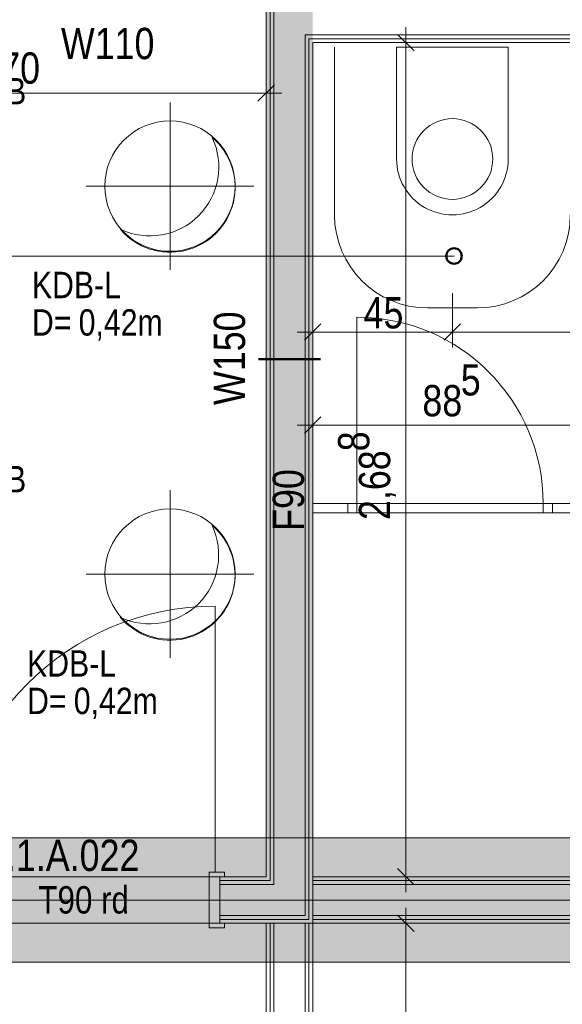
# Model space of a CAD drawing. Extents: x -620 to 3480, y 62 to 1107.
# Tile 54 of 244: x -448 to -413, y 594 to 658. Entities that reach past the tile are written whole.
import ezdxf
from ezdxf.lldxf.tags import DXFTag

# ---------------------------------------------------------------- set-up
doc = ezdxf.new("R2010")
doc.units = 0
doc.layers.get('0').update_dxf_attribs({"lineweight": 35})
for name, color, linetype, lineweight, true_color in [('00 -Bauelemente -Dämmung innen', 7, 'Continuous', 9, 0xff7fe6), ('00 -Bauelemente -Gipskarton', 7, 'Continuous', 9, 0xff7fe6), ('30 -34 Innenwände- 11 Durchbruch', 4, 'Continuous', 9, 0x00ffff), ('30 -34 Innenwände- 2 nichttragend', 7, 'Continuous', 18, 0xff7fe6), ('30 -34 Innenwände- 4 Türen_Fenster', 9, 'Continuous', 15, 0x808080), ('30 -35 Decken- 1 Konstruktion-Träger- Stahlbeton', 7, 'grob-A06G9GKW8I', 13, 0x33aa00), ('30 -35 Decken- 11 Bodendurchbruch', 7, 'Continuous', 15, 0x599559), ('40 -41 Abwasser_Wasser_Gas- 1 Abwasser + sanitäre Anlagen', 7, 'Continuous', 9, 0xff6633), ('60 -61 Ausstattung -1 Möbel -verdeckt', 9, 'grob-A06G9GKW8I', 13, 0x808080), ('70 -75 Raumstempel-2 Verweislinie', 1, 'Continuous', 9, 0xff0000), ('70 -76 Bemaßung- 2 Allgemein', 9, 'Continuous', 5, 0x808080), ('iwb_Schraffur_ F90_feuerbestaendig', 1, 'Continuous', 13, 0xff0000)]:
    doc.layers.add(name, color=color, linetype=linetype, lineweight=lineweight, true_color=true_color)
for name, color, linetype, lineweight in [('70 -71 Achsen- 1 Gebäudeachsen', 7, 'STRICHPUNKT2-A06G9GKV8I', 18), ('70 -75 Raumstempel- 3 Wandstempel', 7, 'Continuous', 50), ('Keine', 7, 'Continuous', 9)]:
    doc.layers.add(name, color=color, linetype=linetype, lineweight=lineweight)
doc.layers.add('iwb_Schraffur_Unterzug', color=7, linetype='Continuous', lineweight=5, true_color=0xffffcc, plot=False)
doc.styles.get("Standard").update_dxf_attribs({"font": 'ARIALN.TTF'})
tags = doc.linetypes.add('grob-A06G9GKW8I', pattern=[14, 3, -8, 3]).pattern_tags.tags
tags[8:9] = [DXFTag(74, 4), DXFTag(75, 0), DXFTag(340, '0'), DXFTag(46, 0.0), DXFTag(50, 0.0), DXFTag(44, 0.0), DXFTag(45, 0.0)]
tags[6:7] = [DXFTag(74, 4), DXFTag(75, 0), DXFTag(340, '0'), DXFTag(46, 0.0), DXFTag(50, 0.0), DXFTag(44, 0.0), DXFTag(45, 0.0)]
tags[4:5] = [DXFTag(74, 4), DXFTag(75, 0), DXFTag(340, '0'), DXFTag(46, 0.0), DXFTag(50, 0.0), DXFTag(44, 0.0), DXFTag(45, 0.0)]
tags = doc.linetypes.add('STRICHPUNKT2-A06G9GKV8I', pattern=[12.7, 6.35, -3.175, 0, -3.175]).pattern_tags.tags
tags[10:11] = [DXFTag(74, 4), DXFTag(75, 0), DXFTag(340, '0'), DXFTag(46, 0.0), DXFTag(50, 0.0), DXFTag(44, 0.0), DXFTag(45, 0.0)]
tags[8:9] = [DXFTag(74, 4), DXFTag(75, 0), DXFTag(340, '0'), DXFTag(46, 0.0), DXFTag(50, 0.0), DXFTag(44, 0.0), DXFTag(45, 0.0)]
tags[6:7] = [DXFTag(74, 4), DXFTag(75, 0), DXFTag(340, '0'), DXFTag(46, 0.0), DXFTag(50, 0.0), DXFTag(44, 0.0), DXFTag(45, 0.0)]
tags[4:5] = [DXFTag(74, 4), DXFTag(75, 0), DXFTag(340, '0'), DXFTag(46, 0.0), DXFTag(50, 0.0), DXFTag(44, 0.0), DXFTag(45, 0.0)]

# ---------------------------------------------------------------- blocks, each defined once
blk = doc.blocks.new('Referenz-A06G9GKX8I')
at = {"layer": '00 -Bauelemente -Dämmung innen', "color": 0, "linetype": 'Continuous', "ltscale": 0.13}
for p, q in [((-432.013, 658.957), (-432.013, 601.957)), ((-430.013, 656.707), (-375.013, 656.707)), ((-430.013, 656.707), (-430.013, 599.957)), ((-435.513, 601.957), (-432.013, 601.957)), ((-429.513, 601.957), (-333.513, 601.957)), ((-435.513, 599.957), (-430.013, 599.957)), ((-429.513, 599.957), (-333.513, 599.957)), ((-432.013, 599.457), (-432.013, 567.657)), ((-430.013, 599.457), (-430.013, 563.157))]:
    blk.add_line(p, q, dxfattribs=at)
at = {"layer": '00 -Bauelemente -Gipskarton', "color": 0, "linetype": 'Continuous', "ltscale": 0.13}
for p, q in [((-432.513, 658.957), (-432.513, 602.457)), ((-432.263, 658.957), (-432.263, 602.207)), ((-432.013, 658.957), (-432.013, 601.957)), ((-430.013, 656.707), (-375.013, 656.707)), ((-430.013, 656.707), (-430.013, 599.957)), ((-429.763, 656.457), (-429.763, 599.707)), ((-429.763, 656.457), (-375.263, 656.457)), ((-429.513, 656.207), (-375.513, 656.207)), ((-429.513, 656.207), (-429.513, 599.457)), ((-435.513, 602.457), (-432.513, 602.457)), ((-435.513, 602.207), (-432.263, 602.207)), ((-429.513, 602.457), (-333.513, 602.457)), ((-429.513, 602.207), (-333.513, 602.207)), ((-435.513, 601.957), (-432.013, 601.957)), ((-429.513, 601.957), (-333.513, 601.957)), ((-435.513, 599.957), (-430.013, 599.957)), ((-435.513, 599.707), (-429.763, 599.707)), ((-429.513, 599.957), (-333.513, 599.957)), ((-429.513, 599.707), (-333.513, 599.707)), ((-435.513, 599.457), (-429.513, 599.457)), ((-432.513, 599.457), (-432.513, 568.157)), ((-432.263, 599.457), (-432.263, 567.907)), ((-432.013, 599.457), (-432.013, 567.657)), ((-430.013, 599.457), (-430.013, 563.157)), ((-429.763, 599.457), (-429.763, 563.157)), ((-429.513, 599.457), (-333.513, 599.457)), ((-429.513, 599.457), (-429.513, 563.157))]:
    blk.add_line(p, q, dxfattribs=at)
at = {"layer": '30 -34 Innenwände- 2 nichttragend', "color": 0, "linetype": 'Continuous', "ltscale": 0.18}
for p, q in [((-432.513, 658.957), (-432.513, 602.457)), ((-429.513, 656.207), (-429.513, 599.457)), ((-429.513, 656.207), (-375.513, 656.207)), ((-429.513, 626.507), (-427.263, 626.507)), ((-427.263, 625.907), (-427.263, 626.507)), ((-427.263, 625.907), (-427.263, 626.507)), ((-414.063, 625.907), (-414.063, 626.507)), ((-414.063, 625.907), (-414.063, 626.507)), ((-414.063, 626.507), (-411.813, 626.507)), ((-429.513, 625.907), (-427.263, 625.907)), ((-414.063, 625.907), (-409.113, 625.907)), ((-435.513, 602.457), (-435.193, 602.457)), ((-435.513, 602.457), (-432.513, 602.457)), ((-429.513, 602.457), (-375.513, 602.457)), ((-435.513, 599.457), (-429.513, 599.457)), ((-435.513, 599.457), (-435.193, 599.457)), ((-432.513, 599.457), (-432.513, 568.157)), ((-429.513, 599.457), (-333.513, 599.457)), ((-429.513, 599.457), (-429.513, 563.157))]:
    blk.add_line(p, q, dxfattribs=at)
at = {"layer": '30 -34 Innenwände- 4 Türen_Fenster', "color": 0, "linetype": 'grob-A06G9GKW8I', "ltscale": 0.15}
for p, q in [((-426.663, 626.507), (-426.663, 638.507)), ((-435.793, 602.757), (-435.793, 619.897)), ((-453.213, 602.457), (-435.513, 602.457)), ((-453.213, 599.457), (-435.513, 599.457))]:
    blk.add_line(p, q, dxfattribs=at)
at = {"layer": '30 -34 Innenwände- 4 Türen_Fenster', "color": 0}
for p, q in [((-427.263, 626.507), (-426.663, 626.507)), ((-427.263, 625.907), (-427.263, 626.507)), ((-426.663, 626.507), (-426.663, 625.907)), ((-414.663, 626.507), (-414.063, 626.507)), ((-414.663, 625.907), (-414.663, 626.507)), ((-414.063, 626.507), (-414.063, 625.907)), ((-426.663, 625.907), (-427.263, 625.907)), ((-414.063, 625.907), (-414.663, 625.907)), ((-436.193, 599.157), (-436.193, 602.757)), ((-436.193, 602.757), (-435.793, 602.757)), ((-435.793, 602.757), (-435.193, 602.757)), ((-435.193, 602.757), (-435.193, 602.457)), ((-435.193, 602.457), (-435.513, 602.457)), ((-435.513, 602.457), (-435.513, 599.457)), ((-435.193, 599.157), (-436.193, 599.157)), ((-435.513, 599.457), (-435.193, 599.457)), ((-435.193, 599.457), (-435.193, 599.157))]:
    blk.add_line(p, q, dxfattribs=at)
at = {"layer": '30 -34 Innenwände- 4 Türen_Fenster', "color": 0, "linetype": 'Continuous', "ltscale": 0.15}
for p, q in [((-426.663, 625.907), (-426.663, 626.507)), ((-426.663, 626.507), (-414.663, 626.507)), ((-426.663, 626.507), (-414.663, 626.507)), ((-414.663, 626.507), (-414.663, 625.907)), ((-414.663, 625.907), (-426.663, 625.907)), ((-426.663, 625.907), (-414.663, 625.907))]:
    blk.add_line(p, q, dxfattribs=at)
at = {"layer": '30 -34 Innenwände- 4 Türen_Fenster', "color": 0, "linetype": 'grob-A06G9GKW8I', "ltscale": 0.15}
for centre, major_axis in [((-426.663, 626.507), (12, 0)), ((-435.793, 602.757), (0, 17.14))]:
    blk.add_ellipse(centre, major_axis=major_axis, ratio=1, start_param=0, end_param=1.570796, dxfattribs=at)
at = {"layer": '30 -35 Decken- 1 Konstruktion-Träger- Stahlbeton', "color": 0}
for p, q in [((-490.513, 604.957), (-3.513, 604.957)), ((-490.513, 596.957), (-3.513, 596.957))]:
    blk.add_line(p, q, dxfattribs=at)
at = {"layer": '30 -35 Decken- 11 Bodendurchbruch', "color": 0, "linetype": 'grob-A06G9GKW8I', "lineweight": 9, "ltscale": 0.13}
for p, q in [((-438.713, 652.357), (-438.713, 641.557)), ((-444.113, 646.957), (-433.313, 646.957)), ((-438.713, 627.357), (-438.713, 616.557)), ((-444.113, 621.957), (-433.313, 621.957))]:
    blk.add_line(p, q, dxfattribs=at)
at = {"layer": '30 -35 Decken- 11 Bodendurchbruch', "color": 0, "linetype": 'Continuous', "ltscale": 0.15}
for p, q in [((-440.32, 650.837), (-439.932, 650.976)), ((-439.932, 650.976), (-439.533, 651.076)), ((-439.533, 651.076), (-439.125, 651.137)), ((-439.125, 651.137), (-438.713, 651.157)), ((-438.713, 651.157), (-438.302, 651.137)), ((-438.302, 651.137), (-437.894, 651.076)), ((-437.894, 651.076), (-437.494, 650.976)), ((-437.494, 650.976), (-437.106, 650.837)), ((-441.378, 650.204), (-441.047, 650.449)), ((-441.047, 650.449), (-440.693, 650.661)), ((-440.693, 650.661), (-440.32, 650.837)), ((-437.106, 650.837), (-436.733, 650.661)), ((-436.733, 650.661), (-436.38, 650.449)), ((-436.38, 650.449), (-436.049, 650.204)), ((-441.96, 649.622), (-441.683, 649.927)), ((-441.683, 649.927), (-441.378, 650.204)), ((-436.049, 650.204), (-435.743, 649.927)), ((-435.743, 649.927), (-435.467, 649.622)), ((-442.417, 648.937), (-442.205, 649.29)), ((-442.205, 649.29), (-441.96, 649.622)), ((-435.467, 649.622), (-435.221, 649.29)), ((-435.221, 649.29), (-435.009, 648.937)), ((-442.732, 648.176), (-442.594, 648.564)), ((-442.594, 648.564), (-442.417, 648.937)), ((-435.009, 648.937), (-434.833, 648.564)), ((-434.833, 648.564), (-434.694, 648.176)), ((-442.833, 647.776), (-442.732, 648.176)), ((-434.694, 648.176), (-434.594, 647.776)), ((-442.913, 646.957), (-442.893, 647.369)), ((-442.893, 647.369), (-442.833, 647.776)), ((-434.594, 647.776), (-434.533, 647.369)), ((-434.533, 647.369), (-434.513, 646.957)), ((-442.893, 646.545), (-442.913, 646.957)), ((-442.833, 646.138), (-442.893, 646.545)), ((-434.533, 646.545), (-434.594, 646.138)), ((-434.513, 646.957), (-434.533, 646.545)), ((-442.732, 645.738), (-442.833, 646.138)), ((-434.594, 646.138), (-434.694, 645.738)), ((-442.594, 645.35), (-442.732, 645.738)), ((-442.417, 644.977), (-442.594, 645.35)), ((-434.833, 645.35), (-435.009, 644.977)), ((-434.694, 645.738), (-434.833, 645.35)), ((-442.205, 644.624), (-442.417, 644.977)), ((-441.96, 644.293), (-442.205, 644.624)), ((-435.221, 644.624), (-435.467, 644.293)), ((-435.009, 644.977), (-435.221, 644.624)), ((-441.683, 643.987), (-441.96, 644.293)), ((-441.378, 643.71), (-441.683, 643.987)), ((-435.743, 643.987), (-436.049, 643.71)), ((-435.467, 644.293), (-435.743, 643.987)), ((-441.047, 643.465), (-441.378, 643.71)), ((-440.693, 643.253), (-441.047, 643.465)), ((-436.38, 643.465), (-436.733, 643.253)), ((-436.049, 643.71), (-436.38, 643.465)), ((-440.32, 643.077), (-440.693, 643.253)), ((-439.932, 642.938), (-440.32, 643.077)), ((-439.533, 642.838), (-439.932, 642.938)), ((-439.125, 642.777), (-439.533, 642.838)), ((-438.713, 642.757), (-439.125, 642.777)), ((-438.302, 642.777), (-438.713, 642.757)), ((-437.894, 642.838), (-438.302, 642.777)), ((-437.494, 642.938), (-437.894, 642.838)), ((-437.106, 643.077), (-437.494, 642.938)), ((-436.733, 643.253), (-437.106, 643.077)), ((-441.047, 625.449), (-440.693, 625.661)), ((-440.693, 625.661), (-440.32, 625.837)), ((-440.32, 625.837), (-439.932, 625.976)), ((-439.932, 625.976), (-439.533, 626.076)), ((-439.533, 626.076), (-439.125, 626.137)), ((-439.125, 626.137), (-438.713, 626.157)), ((-438.713, 626.157), (-438.302, 626.137)), ((-438.302, 626.137), (-437.894, 626.076)), ((-437.894, 626.076), (-437.494, 625.976)), ((-437.494, 625.976), (-437.106, 625.837)), ((-437.106, 625.837), (-436.733, 625.661)), ((-436.733, 625.661), (-436.38, 625.449)), ((-441.683, 624.927), (-441.378, 625.204)), ((-441.378, 625.204), (-441.047, 625.449)), ((-436.38, 625.449), (-436.049, 625.204)), ((-436.049, 625.204), (-435.743, 624.927)), ((-442.205, 624.29), (-441.96, 624.622)), ((-441.96, 624.622), (-441.683, 624.927)), ((-435.743, 624.927), (-435.467, 624.622)), ((-435.467, 624.622), (-435.221, 624.29)), ((-442.594, 623.564), (-442.417, 623.937)), ((-442.417, 623.937), (-442.205, 624.29)), ((-435.221, 624.29), (-435.009, 623.937)), ((-435.009, 623.937), (-434.833, 623.564)), ((-442.833, 622.776), (-442.732, 623.176)), ((-442.732, 623.176), (-442.594, 623.564)), ((-434.833, 623.564), (-434.694, 623.176)), ((-434.694, 623.176), (-434.594, 622.776)), ((-442.893, 622.369), (-442.833, 622.776)), ((-434.594, 622.776), (-434.533, 622.369)), ((-442.913, 621.957), (-442.893, 622.369)), ((-442.893, 621.545), (-442.913, 621.957)), ((-434.533, 622.369), (-434.513, 621.957)), ((-434.513, 621.957), (-434.533, 621.545)), ((-442.833, 621.138), (-442.893, 621.545)), ((-442.732, 620.738), (-442.833, 621.138)), ((-434.594, 621.138), (-434.694, 620.738)), ((-434.533, 621.545), (-434.594, 621.138)), ((-442.594, 620.35), (-442.732, 620.738)), ((-434.694, 620.738), (-434.833, 620.35)), ((-442.417, 619.977), (-442.594, 620.35)), ((-442.205, 619.624), (-442.417, 619.977)), ((-435.009, 619.977), (-435.221, 619.624)), ((-434.833, 620.35), (-435.009, 619.977)), ((-441.96, 619.293), (-442.205, 619.624)), ((-441.683, 618.987), (-441.96, 619.293)), ((-435.467, 619.293), (-435.743, 618.987)), ((-435.221, 619.624), (-435.467, 619.293)), ((-441.378, 618.71), (-441.683, 618.987)), ((-441.047, 618.465), (-441.378, 618.71)), ((-436.049, 618.71), (-436.38, 618.465)), ((-435.743, 618.987), (-436.049, 618.71)), ((-440.693, 618.253), (-441.047, 618.465)), ((-440.32, 618.077), (-440.693, 618.253)), ((-439.932, 617.938), (-440.32, 618.077)), ((-437.106, 618.077), (-437.494, 617.938)), ((-436.733, 618.253), (-437.106, 618.077)), ((-436.38, 618.465), (-436.733, 618.253)), ((-439.533, 617.838), (-439.932, 617.938)), ((-439.125, 617.777), (-439.533, 617.838)), ((-438.713, 617.757), (-439.125, 617.777)), ((-438.302, 617.777), (-438.713, 617.757)), ((-437.894, 617.838), (-438.302, 617.777)), ((-437.494, 617.938), (-437.894, 617.838))]:
    blk.add_line(p, q, dxfattribs=at)
for centre, major_axis, end_param in [((-440.012, 648.194), (-1.9, -4.017), 2.454385), ((-438.712, 646.894), (-3.2, -2.717), 3.304528), ((-440.021, 623.194), (-1.9, -4.017), 2.454385), ((-438.721, 621.894), (-3.2, -2.717), 3.304528)]:
    blk.add_ellipse(centre, major_axis=major_axis, ratio=1, start_param=0, end_param=end_param, dxfattribs=at)
at = {"layer": '40 -41 Abwasser_Wasser_Gas- 1 Abwasser + sanitäre Anlagen', "color": 0, "linetype": 'Continuous', "ltscale": 0.13}
for p, q in [((-424.113, 655.907), (-416.913, 655.907)), ((-424.113, 648.707), (-424.113, 655.907)), ((-416.913, 655.907), (-416.913, 648.707)), ((-421.958, 650.869), (-421.739, 651)), ((-421.739, 651), (-421.508, 651.109)), ((-421.508, 651.109), (-421.268, 651.195)), ((-421.268, 651.195), (-421.02, 651.257)), ((-421.02, 651.257), (-420.768, 651.295)), ((-420.768, 651.295), (-420.513, 651.307)), ((-420.513, 651.307), (-420.258, 651.295)), ((-420.258, 651.295), (-420.006, 651.257)), ((-420.006, 651.257), (-419.758, 651.195)), ((-419.758, 651.195), (-419.518, 651.109)), ((-419.518, 651.109), (-419.288, 651)), ((-419.288, 651), (-419.069, 650.869)), ((-422.675, 650.152), (-422.523, 650.357)), ((-422.523, 650.357), (-422.352, 650.546)), ((-422.352, 650.546), (-422.163, 650.717)), ((-422.163, 650.717), (-421.958, 650.869)), ((-419.069, 650.869), (-418.864, 650.717)), ((-418.864, 650.717), (-418.675, 650.546)), ((-418.675, 650.546), (-418.503, 650.357)), ((-418.503, 650.357), (-418.351, 650.152)), ((-423.001, 649.462), (-422.915, 649.702)), ((-422.915, 649.702), (-422.806, 649.933)), ((-422.806, 649.933), (-422.675, 650.152)), ((-418.351, 650.152), (-418.22, 649.933)), ((-418.22, 649.933), (-418.111, 649.702)), ((-418.111, 649.702), (-418.025, 649.462)), ((-423.101, 648.962), (-423.063, 649.214)), ((-423.063, 649.214), (-423.001, 649.462)), ((-418.025, 649.462), (-417.963, 649.214)), ((-417.963, 649.214), (-417.926, 648.962)), ((-423.113, 648.707), (-423.101, 648.962)), ((-423.101, 648.452), (-423.113, 648.707)), ((-423.063, 648.2), (-423.101, 648.452)), ((-417.926, 648.452), (-417.963, 648.2)), ((-417.926, 648.962), (-417.913, 648.707)), ((-417.913, 648.707), (-417.926, 648.452)), ((-423.001, 647.952), (-423.063, 648.2)), ((-422.915, 647.712), (-423.001, 647.952)), ((-418.025, 647.952), (-418.111, 647.712)), ((-417.963, 648.2), (-418.025, 647.952)), ((-422.806, 647.481), (-422.915, 647.712)), ((-422.675, 647.263), (-422.806, 647.481)), ((-422.523, 647.058), (-422.675, 647.263)), ((-418.351, 647.263), (-418.503, 647.058)), ((-418.22, 647.481), (-418.351, 647.263)), ((-418.111, 647.712), (-418.22, 647.481)), ((-422.352, 646.869), (-422.523, 647.058)), ((-422.163, 646.697), (-422.352, 646.869)), ((-421.958, 646.545), (-422.163, 646.697)), ((-421.739, 646.414), (-421.958, 646.545)), ((-419.069, 646.545), (-419.288, 646.414)), ((-418.864, 646.697), (-419.069, 646.545)), ((-418.675, 646.869), (-418.864, 646.697)), ((-418.503, 647.058), (-418.675, 646.869)), ((-421.508, 646.305), (-421.739, 646.414)), ((-421.268, 646.219), (-421.508, 646.305)), ((-421.02, 646.157), (-421.268, 646.219)), ((-420.768, 646.12), (-421.02, 646.157)), ((-420.513, 646.107), (-420.768, 646.12)), ((-420.258, 646.12), (-420.513, 646.107)), ((-420.006, 646.157), (-420.258, 646.12)), ((-419.758, 646.219), (-420.006, 646.157)), ((-419.518, 646.305), (-419.758, 646.219)), ((-419.288, 646.414), (-419.518, 646.305))]:
    blk.add_line(p, q, dxfattribs=at)
blk.add_ellipse((-420.513, 648.707), major_axis=(-3.6, 0), ratio=1, start_param=0, end_param=3.141593, dxfattribs=at)
at = {"layer": '60 -61 Ausstattung -1 Möbel -verdeckt', "color": 0, "linetype": 'grob-A06G9GKW8I', "ltscale": 0.13}
for p, q in [((-428.113, 655.907), (-428.113, 645.107)), ((-422.113, 639.107), (-418.913, 639.107))]:
    blk.add_line(p, q, dxfattribs=at)
for centre, major_axis in [((-422.113, 645.107), (-6, 0)), ((-418.913, 645.107), (0, -6))]:
    blk.add_ellipse(centre, major_axis=major_axis, ratio=1, start_param=0, end_param=1.570796, dxfattribs=at)
at = {"layer": '70 -71 Achsen- 1 Gebäudeachsen', "color": 0, "linetype": 'STRICHPUNKT2-A06G9GKV8I', "ltscale": 0.18}
blk.add_line((-562.014, 600.957), (85.427, 600.957), dxfattribs=at)
at = {"layer": '70 -75 Raumstempel- 3 Wandstempel', "color": 0, "linetype": 'Continuous', "ltscale": 0.5}
blk.add_line((-433.013, 635.798), (-429.013, 635.798), dxfattribs=at)
at = {"layer": '70 -75 Raumstempel-2 Verweislinie', "color": 0, "linetype": 'Continuous', "ltscale": 0.13}
blk.add_line((-514.513, 642.452), (-420.408, 642.452), dxfattribs=at)
at = {"layer": '70 -75 Raumstempel-2 Verweislinie', "color": 0}
blk.add_line((-514.513, 642.452), (-420.408, 642.452), dxfattribs=at)
at = {"layer": '70 -75 Raumstempel-2 Verweislinie', "color": 0, "linetype": 'ByBlock', "lineweight": 50, "ltscale": 0.5}
blk.add_circle((-420.408, 642.452), 0.5, dxfattribs=at)
at = {"layer": '70 -76 Bemaßung- 2 Allgemein', "color": 0, "linetype": 'Continuous', "lineweight": 20, "ltscale": 0.2}
for p, q in [((-424.044, 656.738), (-422.983, 655.677)), ((-431.983, 653.488), (-433.044, 652.427)), ((-430.044, 637.027), (-428.983, 638.088)), ((-419.983, 638.088), (-421.044, 637.027)), ((-421.044, 637.027), (-419.983, 638.088)), ((-430.044, 631.027), (-428.983, 632.088)), ((-422.983, 601.927), (-424.044, 602.988)), ((-424.044, 599.988), (-422.983, 598.927))]:
    blk.add_line(p, q, dxfattribs=at)
at = {"layer": '70 -76 Bemaßung- 2 Allgemein', "color": 0, "linetype": 'Continuous', "ltscale": 0.13}
for p, q in [((-423.513, 657.207), (-423.513, 655.147)), ((-421.013, 656.207), (-424.513, 656.207)), ((-432.513, 655.457), (-432.513, 651.957)), ((-423.513, 603.518), (-423.513, 655.147)), ((-465.453, 652.957), (-433.574, 652.957)), ((-431.513, 652.957), (-433.574, 652.957)), ((-429.513, 640.057), (-429.513, 636.557)), ((-420.513, 640.057), (-420.513, 636.557)), ((-420.513, 640.057), (-420.513, 636.557)), ((-430.513, 637.557), (-428.453, 637.557)), ((-421.574, 637.557), (-428.453, 637.557)), ((-419.513, 637.557), (-421.574, 637.557)), ((-421.513, 637.557), (-419.453, 637.557)), ((-403.574, 637.557), (-419.453, 637.557)), ((-429.513, 634.057), (-429.513, 630.557)), ((-430.513, 631.557), (-428.453, 631.557)), ((-412.874, 631.557), (-428.453, 631.557)), ((-412.874, 631.557), (-413.934, 631.557)), ((-423.513, 601.457), (-423.513, 603.518)), ((-421.013, 602.457), (-424.513, 602.457)), ((-423.513, 600.457), (-423.513, 598.397)), ((-426.013, 599.457), (-422.513, 599.457)), ((-423.513, 564.218), (-423.513, 598.397))]:
    blk.add_line(p, q, dxfattribs=at)
at = {"layer": '30 -34 Innenwände- 11 Durchbruch', "color": 0, "linetype": 'Continuous', "ltscale": 0.13, "char_height": 1.7, "attachment_point": 1}
for insert in [(-455.126, 653.925), (-455.126, 628.925)]:
    blk.add_mtext('{\\fArial Narrow;ü.OKRB}', dxfattribs=dict(at, insert=insert))
at = {"layer": '30 -35 Decken- 11 Bodendurchbruch', "color": 0, "linetype": 'Continuous', "ltscale": 0.15, "char_height": 1.7, "attachment_point": 1}
for s, insert in [('{\\fArial Narrow;KDB-L}', (-447.612, 641.438)), ('{\\fArial Narrow;D=}', (-447.612, 639.026)), ('{\\fArial Narrow;0,42m}', (-444.6, 639.026)), ('{\\fArial Narrow;KDB-L}', (-447.925, 617.051)), ('{\\fArial Narrow;D=}', (-447.925, 614.639)), ('{\\fArial Narrow;0,42m}', (-444.912, 614.639))]:
    blk.add_mtext(s, dxfattribs=dict(at, insert=insert))
at = {"layer": '70 -75 Raumstempel- 3 Wandstempel', "color": 0, "linetype": 'Continuous', "ltscale": 0.5, "insert": (-445.743, 657.156), "char_height": 2.01377, "attachment_point": 1}
blk.add_mtext('{\\fArial Narrow;W110}', dxfattribs=at)
at = {"layer": '70 -75 Raumstempel- 3 Wandstempel', "color": 0, "linetype": 'Continuous', "ltscale": 0.5, "char_height": 2.01377, "attachment_point": 1, "rotation": 90}
for s, insert in [('{\\fArial Narrow;W150}', (-435.892, 632.856)), ('{\\fArial Narrow;F90}', (-432.092, 624.747))]:
    blk.add_mtext(s, dxfattribs=dict(at, insert=insert))
at = {"layer": '70 -76 Bemaßung- 2 Allgemein', "color": 0, "linetype": 'Continuous', "ltscale": 0.13, "char_height": 2.01377, "attachment_point": 1}
for s, insert in [('{\\fArial Narrow;1,70}', (-451.581, 655.573)), ('{\\fArial Narrow;45}', (-426.236, 639.804)), ('{\\fArial Narrow;5}', (-419.973, 635.485)), ('{\\fArial Narrow;88}', (-422.447, 634.143))]:
    blk.add_mtext(s, dxfattribs=dict(at, insert=insert))
at = {"layer": '70 -76 Bemaßung- 2 Allgemein', "color": 0, "linetype": 'Continuous', "ltscale": 0.13, "char_height": 2.01377, "attachment_point": 1, "rotation": 90}
for s, insert in [('{\\fArial Narrow;8}', (-427.881, 629.871)), ('{\\fArial Narrow;2,68}', (-426.539, 625.445))]:
    blk.add_mtext(s, dxfattribs=dict(at, insert=insert))
at = {"layer": 'Keine', "color": 0, "linetype": 'Continuous', "ltscale": 0.13, "attachment_point": 1}
for s, insert, char_height in [('{\\fArial Narrow;T.1.A.022}', (-450.691, 604.845), 2.01377), ('{\\fArial Narrow;T90 rd}', (-447.195, 601.85), 1.76205)]:
    blk.add_mtext(s, dxfattribs=dict(at, insert=insert, char_height=char_height))
blk = doc.blocks.new('Referenz-A06G9GKZ8I')
at = {"layer": 'iwb_Schraffur_ F90_feuerbestaendig', "linetype": 'Continuous', "ltscale": 0.13}
blk.add_hatch(color=256, dxfattribs=at).paths.add_polyline_path([(-435.513, 599.455), (-435.513, 602.457), (-432.511, 602.457), (-432.511, 658.957), (-466.247, 658.957), (-466.247, 604.957), (-471.511, 604.957), (-471.511, 761.957), (-494.511, 761.957), (-494.511, 769.957), (-490.513, 769.957), (-490.513, 768.457), (-466.511, 768.457), (-466.511, 720.957), (-456.511, 720.957), (-456.511, 715.957), (-466.511, 715.957), (-466.511, 663.957), (-434.511, 663.957), (-434.511, 715.957), (-438.511, 715.957), (-438.511, 720.957), (-325.511, 720.957), (-325.511, 720.257), (-316.913, 720.257), (-316.913, 718.657), (-325.511, 718.657), (-325.511, 717.957), (-429.511, 717.957), (-429.511, 599.455)])
at = {"layer": 'iwb_Schraffur_Unterzug', "linetype": 'Continuous', "ltscale": 0.13}
for points in [[(-562.014, 604.957), (-3.513, 604.957), (-562.014, 600.407)], [(-562.014, 600.407), (-3.513, 604.957), (-3.513, 596.957)], [(-562.014, 600.407), (-3.513, 596.957), (-562.014, 596.957)]]:
    blk.add_solid(points, dxfattribs=at)

msp = doc.modelspace()

# ---------------------------------------------------------------- block references
at = {"color": 8, "lineweight": 25, "ltscale": 0.25, "true_color": 0x808080}
for name in ['Referenz-A06G9GKX8I', 'Referenz-A06G9GKZ8I']:
    msp.add_blockref(name, (0, 0), dxfattribs=at)

doc.saveas('drawing.dxf')
